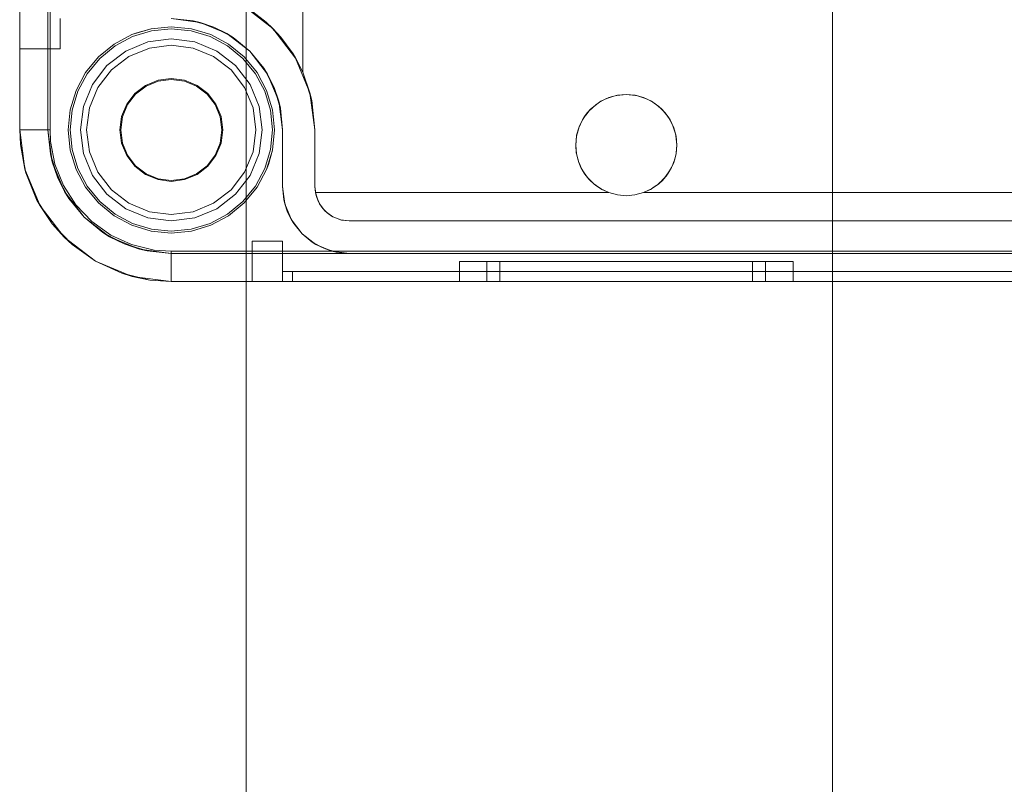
# Model space of a CAD drawing. Extents: x -620 to 300, y 62 to 1112.
# Tile 124 of 226: x 38.617 to 39.591, y 364.008 to 364.764. Entities that reach past the tile are written whole.
import ezdxf
from ezdxf.lldxf.tags import DXFTag

# ---------------------------------------------------------------- set-up
doc = ezdxf.new("R2010")
doc.units = 0
doc.layers.get('0').update_dxf_attribs({"lineweight": 13})
doc.layers.add('60- 61 allgemeine Ausstattung- 4 Terrassen', color=9, linetype='Continuous', lineweight=9, true_color=0x808080)
doc.layers.add('70 -71 Achsen- 1 Gebäudeachsen', color=7, linetype='STRICHPUNKT2-A06CPVSFL0', lineweight=18)
tags = doc.linetypes.add('STRICHPUNKT2-A06CPVSFL0', pattern=[12.7, 6.35, -3.175, 0, -3.175]).pattern_tags.tags
tags[10:11] = [DXFTag(74, 4), DXFTag(75, 0), DXFTag(340, '0'), DXFTag(46, 0.0), DXFTag(50, 0.0), DXFTag(44, 0.0), DXFTag(45, 0.0)]
tags[8:9] = [DXFTag(74, 4), DXFTag(75, 0), DXFTag(340, '0'), DXFTag(46, 0.0), DXFTag(50, 0.0), DXFTag(44, 0.0), DXFTag(45, 0.0)]
tags[6:7] = [DXFTag(74, 4), DXFTag(75, 0), DXFTag(340, '0'), DXFTag(46, 0.0), DXFTag(50, 0.0), DXFTag(44, 0.0), DXFTag(45, 0.0)]
tags[4:5] = [DXFTag(74, 4), DXFTag(75, 0), DXFTag(340, '0'), DXFTag(46, 0.0), DXFTag(50, 0.0), DXFTag(44, 0.0), DXFTag(45, 0.0)]

# ---------------------------------------------------------------- blocks, each defined once
blk = doc.blocks.new('Referenz-A06CPVSGL0')
at = {"layer": '60- 61 allgemeine Ausstattung- 4 Terrassen', "color": 0}
blk.add_line((38.84148, 214.05342), (38.84148, 376.45322), dxfattribs=at)
at = {"layer": '70 -71 Achsen- 1 Gebäudeachsen', "color": 0, "linetype": 'STRICHPUNKT2-A06CPVSFL0', "ltscale": 0.18}
blk.add_line((39.42148, 1084.39342), (39.42148, 84.95342), dxfattribs=at)
blk = doc.blocks.new('Blockreferenz-A06CPVZ2L0')
at = {"color": 9, "linetype": 'ByBlock', "lineweight": -2, "ltscale": 0.13, "true_color": 0xc1c9c4}
for p, q in [((38.61742, 367.9553), (38.61742, 364.6553)), ((38.61742, 364.6553), (38.61742, 367.9553)), ((38.64542, 364.6553), (38.64542, 367.9553)), ((38.64742, 364.6553), (38.64742, 366.0053)), ((38.89742, 364.9253), (38.89742, 364.71243)), ((38.89742, 364.73057), (38.89742, 364.9253)), ((38.64542, 364.8313), (38.64542, 364.6553)), ((38.83842, 364.77827), (38.86783, 364.75571)), ((38.86137, 364.76178), (38.84505, 364.7742)), ((38.61742, 364.7653), (38.61742, 364.75753)), ((38.61742, 364.75753), (38.61742, 364.7653)), ((38.65742, 364.75753), (38.65742, 364.7653)), ((38.65742, 364.75753), (38.65742, 364.7653)), ((38.76742, 364.7653), (38.79589, 364.76155)), ((38.78888, 364.76319), (38.76742, 364.7653)), ((38.78888, 364.76319), (38.79303, 364.76193)), ((38.79589, 364.76155), (38.78888, 364.76319)), ((38.61742, 364.75753), (38.61742, 364.7503)), ((38.61742, 364.7503), (38.61742, 364.75753)), ((38.65742, 364.7503), (38.65742, 364.75753)), ((38.65742, 364.7503), (38.65742, 364.75753)), ((38.74752, 364.75534), (38.72839, 364.74953)), ((38.74791, 364.75338), (38.72915, 364.74769)), ((38.74752, 364.75534), (38.73331, 364.75143)), ((38.73331, 364.75143), (38.74752, 364.75534)), ((38.76742, 364.7573), (38.74752, 364.75534)), ((38.74752, 364.75534), (38.76742, 364.7573)), ((38.76742, 364.7553), (38.74791, 364.75338)), ((38.78732, 364.75534), (38.76742, 364.7573)), ((38.76742, 364.7573), (38.78732, 364.75534)), ((38.78693, 364.75338), (38.76742, 364.7553)), ((38.80569, 364.74769), (38.78693, 364.75338)), ((38.80646, 364.74953), (38.78732, 364.75534)), ((38.78732, 364.75534), (38.80646, 364.74953)), ((38.79303, 364.76193), (38.80033, 364.75971)), ((38.79589, 364.76155), (38.82242, 364.75056)), ((38.80952, 364.75693), (38.79589, 364.76155)), ((38.80033, 364.75971), (38.80952, 364.75693)), ((38.82242, 364.75056), (38.80952, 364.75693)), ((38.80952, 364.75693), (38.81798, 364.7524)), ((38.86783, 364.75571), (38.86137, 364.76178)), ((38.86137, 364.76178), (38.87573, 364.74713)), ((38.87573, 364.74713), (38.86783, 364.75571)), ((38.86783, 364.75571), (38.8904, 364.7263)), ((38.61742, 364.7503), (38.61742, 364.74409)), ((38.61742, 364.74409), (38.61742, 364.7503)), ((38.61742, 364.74409), (38.61742, 364.73932)), ((38.61742, 364.73932), (38.61742, 364.74409)), ((38.65742, 364.74409), (38.65742, 364.7503)), ((38.65742, 364.74409), (38.65742, 364.7503)), ((38.65742, 364.73932), (38.65742, 364.74409)), ((38.65742, 364.73932), (38.65742, 364.74409)), ((38.72839, 364.74953), (38.71075, 364.74011)), ((38.71075, 364.74011), (38.72839, 364.74953)), ((38.72915, 364.74769), (38.71187, 364.73845)), ((38.73331, 364.75143), (38.72839, 364.74953)), ((38.72839, 364.74953), (38.73331, 364.75143)), ((38.74413, 364.74223), (38.76742, 364.7453)), ((38.76742, 364.7453), (38.74413, 364.74223)), ((38.76742, 364.7453), (38.79072, 364.74223)), ((38.79072, 364.74223), (38.76742, 364.7453)), ((38.82298, 364.73845), (38.80569, 364.74769)), ((38.82409, 364.74011), (38.80646, 364.74953)), ((38.80646, 364.74953), (38.82409, 364.74011)), ((38.81798, 364.7524), (38.82472, 364.7488)), ((38.82242, 364.75056), (38.8452, 364.73308)), ((38.82854, 364.74676), (38.82242, 364.75056)), ((38.82472, 364.7488), (38.82854, 364.74676)), ((38.8452, 364.73308), (38.82854, 364.74676)), ((38.88783, 364.73057), (38.87573, 364.74713)), ((38.61742, 364.73932), (38.61742, 364.73632)), ((38.61742, 364.73632), (38.61742, 364.73932)), ((38.61742, 364.73632), (38.61742, 364.7353)), ((38.61742, 364.7353), (38.61742, 364.73632)), ((38.61742, 364.7353), (38.65742, 364.7353)), ((38.61742, 364.7353), (38.61742, 364.7353)), ((38.61742, 364.7353), (38.65742, 364.7353)), ((38.65742, 364.73632), (38.65742, 364.73932)), ((38.65742, 364.73632), (38.65742, 364.73932)), ((38.65742, 364.7353), (38.65742, 364.73632)), ((38.65742, 364.7353), (38.65742, 364.73632)), ((38.65742, 364.7353), (38.65742, 364.7353)), ((38.71075, 364.74011), (38.6953, 364.72742)), ((38.6953, 364.72742), (38.71075, 364.74011)), ((38.71187, 364.73845), (38.69671, 364.72601)), ((38.72242, 364.73324), (38.74413, 364.74223)), ((38.74413, 364.74223), (38.72242, 364.73324)), ((38.74574, 364.73621), (38.72554, 364.72784)), ((38.72554, 364.72784), (38.74574, 364.73621)), ((38.76742, 364.73906), (38.74574, 364.73621)), ((38.74574, 364.73621), (38.76742, 364.73906)), ((38.7891, 364.73621), (38.76742, 364.73906)), ((38.76742, 364.73906), (38.7891, 364.73621)), ((38.8093, 364.72784), (38.7891, 364.73621)), ((38.7891, 364.73621), (38.8093, 364.72784)), ((38.79072, 364.74223), (38.81242, 364.73324)), ((38.81242, 364.73324), (38.79072, 364.74223)), ((38.83813, 364.72601), (38.82298, 364.73845)), ((38.83955, 364.72742), (38.82409, 364.74011)), ((38.82409, 364.74011), (38.83955, 364.72742)), ((38.6953, 364.72742), (38.68261, 364.71197)), ((38.68261, 364.71197), (38.6953, 364.72742)), ((38.69671, 364.72601), (38.68428, 364.71086)), ((38.70378, 364.71894), (38.72242, 364.73324)), ((38.72242, 364.73324), (38.70378, 364.71894)), ((38.72554, 364.72784), (38.7082, 364.71453)), ((38.7082, 364.71453), (38.72554, 364.72784)), ((38.82665, 364.71453), (38.8093, 364.72784)), ((38.8093, 364.72784), (38.82665, 364.71453)), ((38.81242, 364.73324), (38.83106, 364.71894)), ((38.83106, 364.71894), (38.81242, 364.73324)), ((38.85057, 364.71086), (38.83813, 364.72601)), ((38.85223, 364.71197), (38.83955, 364.72742)), ((38.83955, 364.72742), (38.85223, 364.71197)), ((38.8452, 364.73308), (38.86269, 364.7103)), ((38.85888, 364.71641), (38.8452, 364.73308)), ((38.89031, 364.72645), (38.88783, 364.73057)), ((38.8904, 364.7263), (38.89031, 364.72645)), ((38.89031, 364.72645), (38.89742, 364.71243)), ((38.89742, 364.71243), (38.8904, 364.7263)), ((38.8904, 364.7263), (38.90458, 364.69205)), ((38.89742, 364.71243), (38.89742, 364.73057)), ((38.68948, 364.7003), (38.70378, 364.71894)), ((38.70378, 364.71894), (38.68948, 364.7003)), ((38.7082, 364.71453), (38.69488, 364.69718)), ((38.69488, 364.69718), (38.7082, 364.71453)), ((38.83996, 364.69718), (38.82665, 364.71453)), ((38.82665, 364.71453), (38.83996, 364.69718)), ((38.83106, 364.71894), (38.84536, 364.7003)), ((38.84536, 364.7003), (38.83106, 364.71894)), ((38.85888, 364.71641), (38.86093, 364.71259)), ((38.86269, 364.7103), (38.85888, 364.71641)), ((38.68261, 364.71197), (38.67319, 364.69433)), ((38.67319, 364.69433), (38.68261, 364.71197)), ((38.68428, 364.71086), (38.67503, 364.69357)), ((38.76742, 364.70617), (38.75426, 364.70444)), ((38.75448, 364.7036), (38.76742, 364.7053)), ((38.78059, 364.70444), (38.76742, 364.70617)), ((38.76742, 364.7053), (38.78036, 364.7036)), ((38.85981, 364.69357), (38.85057, 364.71086)), ((38.86166, 364.69433), (38.85223, 364.71197)), ((38.85223, 364.71197), (38.86166, 364.69433)), ((38.86093, 364.71259), (38.86452, 364.70586)), ((38.86269, 364.7103), (38.87367, 364.68377)), ((38.86905, 364.69739), (38.86269, 364.7103)), ((38.86452, 364.70586), (38.86905, 364.69739)), ((38.89742, 364.71243), (38.90639, 364.68449)), ((38.90458, 364.69205), (38.89742, 364.71243)), ((38.89742, 364.71243), (38.89742, 364.71243)), ((38.68049, 364.67859), (38.68948, 364.7003)), ((38.68948, 364.7003), (38.68049, 364.67859)), ((38.69488, 364.69718), (38.68652, 364.67698)), ((38.68652, 364.67698), (38.69488, 364.69718)), ((38.74199, 364.69936), (38.73145, 364.69127)), ((38.73207, 364.69065), (38.74242, 364.6986)), ((38.75426, 364.70444), (38.74199, 364.69936)), ((38.74242, 364.6986), (38.75448, 364.7036)), ((38.78036, 364.7036), (38.79242, 364.6986)), ((38.79286, 364.69936), (38.78059, 364.70444)), ((38.79242, 364.6986), (38.80278, 364.69065)), ((38.80339, 364.69127), (38.79286, 364.69936)), ((38.84833, 364.67698), (38.83996, 364.69718)), ((38.83996, 364.69718), (38.84833, 364.67698)), ((38.84536, 364.7003), (38.85436, 364.67859)), ((38.85436, 364.67859), (38.84536, 364.7003)), ((38.86905, 364.69739), (38.87184, 364.68821)), ((38.87367, 364.68377), (38.86905, 364.69739)), ((38.67319, 364.69433), (38.66738, 364.6752)), ((38.66738, 364.6752), (38.67319, 364.69433)), ((38.67503, 364.69357), (38.66934, 364.67481)), ((38.73145, 364.69127), (38.72337, 364.68074)), ((38.72412, 364.6803), (38.73207, 364.69065)), ((38.80278, 364.69065), (38.81072, 364.6803)), ((38.81148, 364.68074), (38.80339, 364.69127)), ((38.8655, 364.67481), (38.85981, 364.69357)), ((38.86746, 364.6752), (38.86166, 364.69433)), ((38.86166, 364.69433), (38.86746, 364.6752)), ((38.87184, 364.68821), (38.87405, 364.6809)), ((38.90639, 364.68449), (38.90458, 364.69205)), ((38.90458, 364.69205), (38.90942, 364.6553)), ((39.19598, 364.68526), (39.19096, 364.68257)), ((39.19241, 364.6836), (39.20032, 364.68728)), ((39.19829, 364.68649), (39.19241, 364.6836)), ((39.19829, 364.68649), (39.19598, 364.68526)), ((39.20032, 364.68728), (39.19829, 364.68649)), ((39.19925, 364.68679), (39.19829, 364.68649)), ((39.20523, 364.6886), (39.19925, 364.68679)), ((39.20032, 364.68728), (39.20874, 364.68954)), ((39.20767, 364.68934), (39.20032, 364.68728)), ((39.20767, 364.68934), (39.20523, 364.6886)), ((39.20874, 364.68954), (39.20767, 364.68934)), ((39.20817, 364.68939), (39.20767, 364.68934)), ((39.21742, 364.6903), (39.20817, 364.68939)), ((39.20874, 364.68954), (39.21742, 364.6903)), ((39.21742, 364.6903), (39.20874, 364.68954)), ((39.21742, 364.6903), (39.22611, 364.68954)), ((39.22667, 364.68939), (39.21742, 364.6903)), ((39.22611, 364.68954), (39.21742, 364.6903)), ((39.22611, 364.68954), (39.23453, 364.68728)), ((39.22718, 364.68934), (39.22611, 364.68954)), ((39.22718, 364.68934), (39.22667, 364.68939)), ((39.22961, 364.6886), (39.22718, 364.68934)), ((39.23453, 364.68728), (39.22718, 364.68934)), ((39.23559, 364.68679), (39.22961, 364.6886)), ((39.23453, 364.68728), (39.24243, 364.6836)), ((39.23656, 364.68649), (39.23453, 364.68728)), ((39.23656, 364.68649), (39.23559, 364.68679)), ((39.23887, 364.68526), (39.23656, 364.68649)), ((39.24243, 364.6836), (39.23656, 364.68649)), ((39.24389, 364.68257), (39.23887, 364.68526)), ((38.67742, 364.6553), (38.68049, 364.67859)), ((38.68049, 364.67859), (38.67742, 364.6553)), ((38.68652, 364.67698), (38.68366, 364.6553)), ((38.68366, 364.6553), (38.68652, 364.67698)), ((38.72337, 364.68074), (38.71828, 364.66847)), ((38.71913, 364.66824), (38.72412, 364.6803)), ((38.81072, 364.6803), (38.81572, 364.66824)), ((38.81656, 364.66847), (38.81148, 364.68074)), ((38.85118, 364.6553), (38.84833, 364.67698)), ((38.84833, 364.67698), (38.85118, 364.6553)), ((38.85436, 364.67859), (38.85742, 364.6553)), ((38.85742, 364.6553), (38.85436, 364.67859)), ((38.87367, 364.68377), (38.87742, 364.6553)), ((38.87531, 364.67676), (38.87367, 364.68377)), ((38.87405, 364.6809), (38.87531, 364.67676)), ((38.87742, 364.6553), (38.87531, 364.67676)), ((38.90639, 364.68449), (38.90942, 364.6553)), ((38.90942, 364.6553), (38.90639, 364.68449)), ((39.17911, 364.67243), (39.18527, 364.67859)), ((39.18207, 364.67565), (39.17911, 364.67243)), ((39.18207, 364.67565), (39.18083, 364.67415)), ((39.18527, 364.67859), (39.18207, 364.67565)), ((39.18356, 364.67688), (39.18207, 364.67565)), ((39.18783, 364.68039), (39.18356, 364.67688)), ((39.18527, 364.67859), (39.19241, 364.6836)), ((39.18964, 364.68187), (39.18527, 364.67859)), ((39.18964, 364.68187), (39.18783, 364.68039)), ((39.19241, 364.6836), (39.18964, 364.68187)), ((39.19096, 364.68257), (39.18964, 364.68187)), ((39.24243, 364.6836), (39.24957, 364.67859)), ((39.2452, 364.68187), (39.24243, 364.6836)), ((39.2452, 364.68187), (39.24389, 364.68257)), ((39.24701, 364.68039), (39.2452, 364.68187)), ((39.24957, 364.67859), (39.2452, 364.68187)), ((39.25128, 364.67688), (39.24701, 364.68039)), ((39.24957, 364.67859), (39.25573, 364.67243)), ((39.25278, 364.67565), (39.24957, 364.67859)), ((39.25278, 364.67565), (39.25128, 364.67688)), ((39.25401, 364.67415), (39.25278, 364.67565)), ((39.25573, 364.67243), (39.25278, 364.67565)), ((38.66738, 364.6752), (38.66542, 364.6553)), ((38.66542, 364.6553), (38.66738, 364.6752)), ((38.66934, 364.67481), (38.66742, 364.6553)), ((38.71828, 364.66847), (38.71655, 364.6553)), ((38.71742, 364.6553), (38.71913, 364.66824)), ((38.81572, 364.66824), (38.81742, 364.6553)), ((38.81829, 364.6553), (38.81656, 364.66847)), ((38.86742, 364.6553), (38.8655, 364.67481)), ((38.86942, 364.6553), (38.86746, 364.6752)), ((38.86746, 364.6752), (38.86942, 364.6553)), ((39.17514, 364.66676), (39.17246, 364.66174)), ((39.17411, 364.66528), (39.17911, 364.67243)), ((39.17585, 364.66808), (39.17411, 364.66528)), ((39.17585, 364.66808), (39.17514, 364.66676)), ((39.17911, 364.67243), (39.17585, 364.66808)), ((39.17733, 364.66988), (39.17585, 364.66808)), ((39.18083, 364.67415), (39.17733, 364.66988)), ((39.25751, 364.66988), (39.25401, 364.67415)), ((39.25573, 364.67243), (39.26073, 364.66528)), ((39.259, 364.66808), (39.25573, 364.67243)), ((39.259, 364.66808), (39.25751, 364.66988)), ((39.2597, 364.66676), (39.259, 364.66808)), ((39.26073, 364.66528), (39.259, 364.66808)), ((39.26238, 364.66174), (39.2597, 364.66676)), ((39.16818, 364.64896), (39.17043, 364.65738)), ((39.17043, 364.65738), (39.16838, 364.65005)), ((39.17093, 364.65846), (39.16913, 364.6525)), ((39.17043, 364.65738), (39.17411, 364.66528)), ((39.17123, 364.65943), (39.17043, 364.65738)), ((39.17123, 364.65943), (39.17093, 364.65846)), ((39.17411, 364.66528), (39.17123, 364.65943)), ((39.17246, 364.66174), (39.17123, 364.65943)), ((39.26073, 364.66528), (39.26441, 364.65738)), ((39.26362, 364.65943), (39.26073, 364.66528)), ((39.26362, 364.65943), (39.26238, 364.66174)), ((39.26391, 364.65846), (39.26362, 364.65943)), ((39.26441, 364.65738), (39.26362, 364.65943)), ((39.26572, 364.6525), (39.26391, 364.65846)), ((39.26441, 364.65738), (39.26667, 364.64896)), ((39.26646, 364.65005), (39.26441, 364.65738)), ((38.61742, 364.6553), (38.62253, 364.61648)), ((38.61742, 364.6553), (38.6181, 364.64104)), ((38.61793, 364.6553), (38.61742, 364.6553)), ((38.6181, 364.64104), (38.61742, 364.6553)), ((38.61742, 364.6553), (38.61742, 364.6553)), ((38.61945, 364.6553), (38.61793, 364.6553)), ((38.62192, 364.6553), (38.61945, 364.6553)), ((38.62525, 364.6553), (38.62192, 364.6553)), ((38.62934, 364.6553), (38.62525, 364.6553)), ((38.63405, 364.6553), (38.62934, 364.6553)), ((38.63921, 364.6553), (38.63405, 364.6553)), ((38.64465, 364.6553), (38.63921, 364.6553)), ((38.64742, 364.6553), (38.64465, 364.6553)), ((38.64958, 364.62372), (38.64542, 364.6553)), ((38.64542, 364.6553), (38.64777, 364.6315)), ((38.64542, 364.6553), (38.64542, 364.6553)), ((38.64797, 364.64389), (38.64742, 364.6553)), ((38.66542, 364.6553), (38.66738, 364.6354)), ((38.66738, 364.6354), (38.66542, 364.6553)), ((38.66742, 364.6553), (38.66934, 364.63579)), ((38.68049, 364.63201), (38.67742, 364.6553)), ((38.67742, 364.6553), (38.68049, 364.63201)), ((38.68366, 364.6553), (38.68652, 364.63362)), ((38.68652, 364.63362), (38.68366, 364.6553)), ((38.71655, 364.6553), (38.71828, 364.64213)), ((38.71913, 364.64236), (38.71742, 364.6553)), ((38.81742, 364.6553), (38.81572, 364.64236)), ((38.81656, 364.64213), (38.81829, 364.6553)), ((38.84833, 364.63362), (38.85118, 364.6553)), ((38.85118, 364.6553), (38.84833, 364.63362)), ((38.85742, 364.6553), (38.85436, 364.63201)), ((38.85436, 364.63201), (38.85742, 364.6553)), ((38.8655, 364.63579), (38.86742, 364.6553)), ((38.86746, 364.6354), (38.86942, 364.6553)), ((38.86942, 364.6553), (38.86746, 364.6354)), ((38.87742, 364.6553), (38.87742, 364.5993)), ((38.87742, 364.6354), (38.87742, 364.6553)), ((38.87742, 364.6553), (38.87742, 364.6553)), ((38.90942, 364.6553), (38.90942, 364.5993)), ((38.90942, 364.5993), (38.90942, 364.6553)), ((38.90942, 364.6553), (38.90942, 364.6553)), ((39.16742, 364.64027), (39.16818, 364.64896)), ((39.16818, 364.64896), (39.16742, 364.6403)), ((39.16833, 364.64953), (39.16744, 364.64049)), ((39.16838, 364.65005), (39.16818, 364.64896)), ((39.16838, 364.65005), (39.16833, 364.64953)), ((39.16913, 364.6525), (39.16838, 364.65005)), ((39.26646, 364.65005), (39.26572, 364.6525)), ((39.26651, 364.64953), (39.26646, 364.65005)), ((39.26667, 364.64896), (39.26646, 364.65005)), ((39.2674, 364.64049), (39.26651, 364.64953)), ((39.26667, 364.64896), (39.26742, 364.64027)), ((39.26742, 364.6403), (39.26667, 364.64896)), ((38.6181, 364.64104), (38.62253, 364.61648)), ((38.6235, 364.61304), (38.6181, 364.64104)), ((38.65228, 364.62149), (38.64797, 364.64389)), ((38.71828, 364.64213), (38.72337, 364.62986)), ((38.72412, 364.6303), (38.71913, 364.64236)), ((38.81572, 364.64236), (38.81072, 364.6303)), ((38.81148, 364.62986), (38.81656, 364.64213)), ((39.16744, 364.64049), (39.16742, 364.6403)), ((39.16742, 364.6403), (39.16742, 364.64029)), ((39.16742, 364.6403), (39.16742, 364.64027)), ((39.16742, 364.64029), (39.16744, 364.64011)), ((39.16819, 364.63159), (39.16742, 364.64027)), ((39.16742, 364.64027), (39.16801, 364.63269)), ((39.16744, 364.64011), (39.16801, 364.63269)), ((39.26742, 364.64027), (39.26666, 364.63159)), ((39.26684, 364.63269), (39.26742, 364.64027)), ((39.26684, 364.63269), (39.26741, 364.64011)), ((39.26742, 364.6403), (39.2674, 364.64049)), ((39.26741, 364.64011), (39.26742, 364.64029)), ((39.26742, 364.64029), (39.26742, 364.6403)), ((39.26742, 364.64027), (39.26742, 364.6403)), ((38.65471, 364.60861), (38.64777, 364.6315)), ((38.64777, 364.6315), (38.64958, 364.62372)), ((38.66738, 364.6354), (38.67319, 364.61627)), ((38.67319, 364.61627), (38.66738, 364.6354)), ((38.66934, 364.63579), (38.67503, 364.61703)), ((38.68948, 364.6103), (38.68049, 364.63201)), ((38.68049, 364.63201), (38.68948, 364.6103)), ((38.68652, 364.63362), (38.69488, 364.61342)), ((38.69488, 364.61342), (38.68652, 364.63362)), ((38.72337, 364.62986), (38.73145, 364.61933)), ((38.73207, 364.61994), (38.72412, 364.6303)), ((38.81072, 364.6303), (38.80278, 364.61994)), ((38.80339, 364.61933), (38.81148, 364.62986)), ((38.83996, 364.61342), (38.84833, 364.63362)), ((38.84833, 364.63362), (38.83996, 364.61342)), ((38.85436, 364.63201), (38.84536, 364.6103)), ((38.84536, 364.6103), (38.85436, 364.63201)), ((38.85981, 364.61703), (38.8655, 364.63579)), ((38.86166, 364.61627), (38.86746, 364.6354)), ((38.86355, 364.62119), (38.86746, 364.6354)), ((38.86746, 364.6354), (38.86355, 364.62119)), ((38.87742, 364.61627), (38.87742, 364.6354)), ((39.16801, 364.63269), (39.16814, 364.6321)), ((39.16801, 364.63269), (39.16819, 364.63159)), ((39.16814, 364.6321), (39.16876, 364.62947)), ((39.17045, 364.62317), (39.16819, 364.63159)), ((39.16819, 364.63159), (39.16974, 364.62525)), ((39.16876, 364.62947), (39.16974, 364.62525)), ((39.26666, 364.63159), (39.2644, 364.62317)), ((39.2651, 364.62525), (39.26666, 364.63159)), ((39.2651, 364.62525), (39.26609, 364.62947)), ((39.26609, 364.62947), (39.2667, 364.6321)), ((39.26666, 364.63159), (39.26684, 364.63269)), ((39.2667, 364.6321), (39.26684, 364.63269)), ((38.66177, 364.5943), (38.64958, 364.62372)), ((38.64958, 364.62372), (38.65471, 364.60861)), ((38.66076, 364.60031), (38.65228, 364.62149)), ((38.67503, 364.61703), (38.68428, 364.59974)), ((38.73145, 364.61933), (38.74199, 364.61124)), ((38.74242, 364.612), (38.73207, 364.61994)), ((38.80278, 364.61994), (38.79242, 364.612)), ((38.79286, 364.61124), (38.80339, 364.61933)), ((38.85057, 364.59974), (38.85981, 364.61703)), ((38.86166, 364.61627), (38.86355, 364.62119)), ((38.86355, 364.62119), (38.86166, 364.61627)), ((39.16974, 364.62525), (39.17019, 364.62414)), ((39.16974, 364.62525), (39.17045, 364.62317)), ((39.17019, 364.62414), (39.17137, 364.62119)), ((39.17414, 364.61527), (39.17045, 364.62317)), ((39.17045, 364.62317), (39.17259, 364.61817)), ((39.17137, 364.62119), (39.17259, 364.61817)), ((39.17259, 364.61817), (39.17352, 364.6166)), ((39.17259, 364.61817), (39.17414, 364.61527)), ((39.2644, 364.62317), (39.26071, 364.61527)), ((39.26071, 364.61527), (39.26226, 364.61817)), ((39.26133, 364.6166), (39.26226, 364.61817)), ((39.26226, 364.61817), (39.2644, 364.62317)), ((39.26226, 364.61817), (39.26347, 364.62119)), ((39.26347, 364.62119), (39.26466, 364.62414)), ((39.2644, 364.62317), (39.2651, 364.62525)), ((39.26466, 364.62414), (39.2651, 364.62525)), ((38.62253, 364.61648), (38.63752, 364.5803)), ((38.62253, 364.61648), (38.6235, 364.61304)), ((38.6235, 364.61304), (38.6341, 364.58657)), ((38.66598, 364.58752), (38.65471, 364.60861)), ((38.65471, 364.60861), (38.66177, 364.5943)), ((38.67319, 364.61627), (38.68261, 364.59863)), ((38.68261, 364.59863), (38.67319, 364.61627)), ((38.70378, 364.59166), (38.68948, 364.6103)), ((38.68948, 364.6103), (38.70378, 364.59166)), ((38.69488, 364.61342), (38.7082, 364.59607)), ((38.7082, 364.59607), (38.69488, 364.61342)), ((38.74199, 364.61124), (38.75426, 364.60616)), ((38.75448, 364.607), (38.74242, 364.612)), ((38.79242, 364.612), (38.78036, 364.607)), ((38.78059, 364.60616), (38.79286, 364.61124)), ((38.82665, 364.59607), (38.83996, 364.61342)), ((38.83996, 364.61342), (38.82665, 364.59607)), ((38.84536, 364.6103), (38.83106, 364.59166)), ((38.83106, 364.59166), (38.84536, 364.6103)), ((38.85223, 364.59863), (38.86166, 364.61627)), ((38.86166, 364.61627), (38.85223, 364.59863)), ((38.87742, 364.5993), (38.87742, 364.61627)), ((39.17352, 364.6166), (39.17521, 364.61374)), ((39.17914, 364.60813), (39.17414, 364.61527)), ((39.17414, 364.61527), (39.17648, 364.6116)), ((39.17521, 364.61374), (39.17648, 364.6116)), ((39.17648, 364.6116), (39.17807, 364.60967)), ((39.17648, 364.6116), (39.17914, 364.60813)), ((39.17807, 364.60967), (39.18017, 364.6071)), ((39.18531, 364.60197), (39.17914, 364.60813)), ((39.17914, 364.60813), (39.18132, 364.6057)), ((39.2557, 364.60813), (39.24953, 364.60197)), ((39.25352, 364.6057), (39.2557, 364.60813)), ((39.25467, 364.6071), (39.25678, 364.60967)), ((39.26071, 364.61527), (39.2557, 364.60813)), ((39.2557, 364.60813), (39.25837, 364.6116)), ((39.25678, 364.60967), (39.25837, 364.6116)), ((39.25837, 364.6116), (39.26071, 364.61527)), ((39.25837, 364.6116), (39.25963, 364.61374)), ((39.25963, 364.61374), (39.26133, 364.6166)), ((38.6731, 364.58112), (38.66076, 364.60031)), ((38.68261, 364.59863), (38.6953, 364.58317)), ((38.6953, 364.58317), (38.68261, 364.59863)), ((38.68428, 364.59974), (38.69671, 364.58459)), ((38.75426, 364.60616), (38.76742, 364.60443)), ((38.76742, 364.6053), (38.75448, 364.607)), ((38.78036, 364.607), (38.76742, 364.6053)), ((38.76742, 364.60443), (38.78059, 364.60616)), ((38.83813, 364.58459), (38.85057, 364.59974)), ((38.83955, 364.58317), (38.85223, 364.59863)), ((38.85223, 364.59863), (38.83955, 364.58317)), ((38.87742, 364.5993), (38.87967, 364.58222)), ((38.87742, 364.5993), (38.87869, 364.58642)), ((38.87869, 364.58642), (38.87742, 364.5993)), ((38.87742, 364.5993), (38.87742, 364.5993)), ((38.90942, 364.5993), (38.90996, 364.5933)), ((38.91058, 364.5905), (38.90942, 364.5993)), ((38.90942, 364.5993), (38.90942, 364.5993)), ((39.18017, 364.6071), (39.18132, 364.6057)), ((39.18132, 364.6057), (39.18377, 364.60352)), ((39.18132, 364.6057), (39.18531, 364.60197)), ((39.18377, 364.60352), (39.18613, 364.6014)), ((39.19246, 364.59698), (39.18531, 364.60197)), ((39.18531, 364.60197), (39.18701, 364.60061)), ((39.18613, 364.6014), (39.18701, 364.60061)), ((39.18701, 364.60061), (39.19067, 364.59823)), ((39.18701, 364.60061), (39.19246, 364.59698)), ((39.19067, 364.59823), (39.19292, 364.59676)), ((39.24193, 364.59676), (39.24418, 364.59823)), ((39.24953, 364.60197), (39.24239, 364.59698)), ((39.24239, 364.59698), (39.24783, 364.60061)), ((39.24418, 364.59823), (39.24783, 364.60061)), ((39.24783, 364.60061), (39.24953, 364.60197)), ((39.24783, 364.60061), (39.24872, 364.6014)), ((39.24872, 364.6014), (39.25108, 364.60352)), ((39.24953, 364.60197), (39.25352, 364.6057)), ((39.25108, 364.60352), (39.25352, 364.6057)), ((39.25352, 364.6057), (39.25467, 364.6071)), ((38.68116, 364.56903), (38.66177, 364.5943)), ((38.66177, 364.5943), (38.66598, 364.58752)), ((38.72242, 364.57736), (38.70378, 364.59166)), ((38.70378, 364.59166), (38.72242, 364.57736)), ((38.7082, 364.59607), (38.72554, 364.58276)), ((38.72554, 364.58276), (38.7082, 364.59607)), ((38.8093, 364.58276), (38.82665, 364.59607)), ((38.82665, 364.59607), (38.8093, 364.58276)), ((38.83106, 364.59166), (38.81242, 364.57736)), ((38.81242, 364.57736), (38.83106, 364.59166)), ((38.90996, 364.5933), (38.91021, 364.5933)), ((38.91041, 364.5918), (38.90996, 364.5933)), ((38.90996, 364.5933), (38.91058, 364.5905)), ((39.20036, 364.5933), (38.90996, 364.5933)), ((38.90996, 364.5933), (38.91224, 364.58576)), ((38.90996, 364.5933), (38.90996, 364.5933)), ((38.91021, 364.5933), (39.20036, 364.5933)), ((38.9114, 364.58852), (38.91041, 364.5918)), ((38.91058, 364.5905), (38.91224, 364.58576)), ((38.91398, 364.5823), (38.91058, 364.5905)), ((38.91224, 364.58576), (38.9114, 364.58852)), ((39.20036, 364.5933), (39.19246, 364.59698)), ((39.19246, 364.59698), (39.19341, 364.59644)), ((39.19292, 364.59676), (39.19341, 364.59644)), ((39.19341, 364.59644), (39.20036, 364.5933)), ((39.20036, 364.5933), (39.20876, 364.59105)), ((39.20876, 364.59105), (39.20036, 364.5933)), ((39.20036, 364.5933), (39.20036, 364.5933)), ((39.20876, 364.59105), (39.21742, 364.5903)), ((39.21742, 364.5903), (39.20876, 364.59105)), ((39.21742, 364.5903), (39.22608, 364.59105)), ((39.22608, 364.59105), (39.21742, 364.5903)), ((39.22608, 364.59105), (39.23448, 364.5933)), ((39.23448, 364.5933), (39.22608, 364.59105)), ((39.24239, 364.59698), (39.23448, 364.5933)), ((39.23448, 364.5933), (39.24144, 364.59644)), ((39.23448, 364.5933), (39.65242, 364.5933)), ((39.65242, 364.5933), (39.23448, 364.5933)), ((39.23448, 364.5933), (39.23448, 364.5933)), ((39.24144, 364.59644), (39.24239, 364.59698)), ((39.24144, 364.59644), (39.24193, 364.59676)), ((38.6341, 364.58657), (38.63752, 364.5803)), ((38.64951, 364.56258), (38.6341, 364.58657)), ((38.63752, 364.5803), (38.66136, 364.54923)), ((38.63752, 364.5803), (38.64951, 364.56258)), ((38.66598, 364.58752), (38.68116, 364.56903)), ((38.68884, 364.56461), (38.6731, 364.58112)), ((38.6953, 364.58317), (38.71075, 364.57049)), ((38.71075, 364.57049), (38.6953, 364.58317)), ((38.69671, 364.58459), (38.71187, 364.57215)), ((38.72554, 364.58276), (38.74574, 364.57439)), ((38.74574, 364.57439), (38.72554, 364.58276)), ((38.7891, 364.57439), (38.8093, 364.58276)), ((38.8093, 364.58276), (38.7891, 364.57439)), ((38.82298, 364.57215), (38.83813, 364.58459)), ((38.82409, 364.57049), (38.83955, 364.58317)), ((38.83955, 364.58317), (38.82409, 364.57049)), ((38.87869, 364.58642), (38.87967, 364.58222)), ((38.88245, 364.57404), (38.87869, 364.58642)), ((38.87967, 364.58222), (38.88626, 364.5663)), ((38.87967, 364.58222), (38.88245, 364.57404)), ((38.91332, 364.58389), (38.91224, 364.58576)), ((38.91224, 364.58576), (38.91398, 364.5823)), ((38.91506, 364.58088), (38.91332, 364.58389)), ((38.91398, 364.5823), (38.91619, 364.57894)), ((38.91938, 364.57526), (38.91398, 364.5823)), ((38.91619, 364.57894), (38.91506, 364.58088)), ((38.91811, 364.57692), (38.91619, 364.57894)), ((38.91619, 364.57894), (38.91938, 364.57526)), ((38.70642, 364.54964), (38.68116, 364.56903)), ((38.68116, 364.56903), (38.69964, 364.55386)), ((38.71075, 364.57049), (38.72839, 364.56106)), ((38.72839, 364.56106), (38.71075, 364.57049)), ((38.71187, 364.57215), (38.72915, 364.56291)), ((38.74413, 364.56837), (38.72242, 364.57736)), ((38.72242, 364.57736), (38.74413, 364.56837)), ((38.76742, 364.5653), (38.74413, 364.56837)), ((38.74413, 364.56837), (38.76742, 364.5653)), ((38.74574, 364.57439), (38.76742, 364.57154)), ((38.76742, 364.57154), (38.74574, 364.57439)), ((38.76742, 364.57154), (38.7891, 364.57439)), ((38.7891, 364.57439), (38.76742, 364.57154)), ((38.79072, 364.56837), (38.76742, 364.5653)), ((38.76742, 364.5653), (38.79072, 364.56837)), ((38.81242, 364.57736), (38.79072, 364.56837)), ((38.79072, 364.56837), (38.81242, 364.57736)), ((38.80569, 364.56291), (38.82298, 364.57215)), ((38.80646, 364.56106), (38.82409, 364.57049)), ((38.82409, 364.57049), (38.80646, 364.56106)), ((38.88245, 364.57404), (38.88626, 364.5663)), ((38.88855, 364.56263), (38.88245, 364.57404)), ((38.92047, 364.57442), (38.91811, 364.57692)), ((38.91938, 364.57526), (38.9216, 364.57322)), ((38.92642, 364.56985), (38.91938, 364.57526)), ((38.9216, 364.57322), (38.92047, 364.57442)), ((38.92456, 364.57129), (38.9216, 364.57322)), ((38.9216, 364.57322), (38.92642, 364.56985)), ((38.92728, 364.5695), (38.92456, 364.57129)), ((38.92642, 364.56985), (38.92819, 364.5689)), ((38.93462, 364.56646), (38.92642, 364.56985)), ((38.92819, 364.5689), (38.92728, 364.5695)), ((38.9325, 364.56734), (38.92819, 364.5689)), ((38.92819, 364.5689), (38.93462, 364.56646)), ((38.64951, 364.56258), (38.66136, 364.54923)), ((38.66919, 364.54194), (38.64951, 364.56258)), ((38.70742, 364.55138), (38.68884, 364.56461)), ((38.72839, 364.56106), (38.74752, 364.55526)), ((38.74752, 364.55526), (38.72839, 364.56106)), ((38.72915, 364.56291), (38.74791, 364.55722)), ((38.78693, 364.55722), (38.80569, 364.56291)), ((38.78732, 364.55526), (38.80646, 364.56106)), ((38.80646, 364.56106), (38.78732, 364.55526)), ((38.88626, 364.5663), (38.89675, 364.55263)), ((38.88626, 364.5663), (38.88855, 364.56263)), ((38.88855, 364.56263), (38.89675, 364.55263)), ((38.89675, 364.55263), (38.88855, 364.56263)), ((38.93509, 364.5664), (38.9325, 364.56734)), ((38.93462, 364.56646), (38.9356, 364.56621)), ((38.94342, 364.5653), (38.93462, 364.56646)), ((38.9356, 364.56621), (38.93509, 364.5664)), ((38.9356, 364.56621), (38.94342, 364.5653)), ((40.89142, 364.5653), (38.94342, 364.5653)), ((38.94342, 364.5653), (39.65242, 364.5653)), ((38.94342, 364.5653), (38.94342, 364.5653)), ((38.66136, 364.54923), (38.69242, 364.5254)), ((38.66136, 364.54923), (38.66919, 364.54194)), ((38.69964, 364.55386), (38.70642, 364.54964)), ((38.72073, 364.54259), (38.69964, 364.55386)), ((38.73585, 364.53746), (38.70642, 364.54964)), ((38.70642, 364.54964), (38.72073, 364.54259)), ((38.72817, 364.5419), (38.70742, 364.55138)), ((38.74752, 364.55526), (38.76742, 364.5533)), ((38.76742, 364.5533), (38.74752, 364.55526)), ((38.74791, 364.55722), (38.76742, 364.5553)), ((38.76742, 364.5553), (38.78693, 364.55722)), ((38.76742, 364.5533), (38.78732, 364.55526)), ((38.78732, 364.55526), (38.76742, 364.5533)), ((38.89675, 364.55263), (38.91042, 364.54214)), ((38.89675, 364.55263), (38.90675, 364.54442)), ((38.90675, 364.54442), (38.89675, 364.55263)), ((38.66919, 364.54194), (38.69242, 364.5254)), ((38.69242, 364.5254), (38.66919, 364.54194)), ((38.74362, 364.53564), (38.72073, 364.54259)), ((38.72073, 364.54259), (38.73585, 364.53746)), ((38.75034, 364.53652), (38.72817, 364.5419)), ((38.84742, 364.5453), (38.84742, 364.5053)), ((38.84844, 364.5453), (38.84742, 364.5453)), ((38.84742, 364.5453), (38.84742, 364.5053)), ((38.84742, 364.5453), (38.84742, 364.5453)), ((38.84742, 364.5453), (38.84844, 364.5453)), ((38.85144, 364.5453), (38.84844, 364.5453)), ((38.84844, 364.5453), (38.85144, 364.5453)), ((38.85621, 364.5453), (38.85144, 364.5453)), ((38.85144, 364.5453), (38.85621, 364.5453)), ((38.86242, 364.5453), (38.85621, 364.5453)), ((38.85621, 364.5453), (38.86242, 364.5453)), ((38.86966, 364.5453), (38.86242, 364.5453)), ((38.86242, 364.5453), (38.86966, 364.5453)), ((38.87742, 364.5453), (38.86966, 364.5453)), ((38.86966, 364.5453), (38.87742, 364.5453)), ((38.87742, 364.5153), (38.87742, 364.5453)), ((38.87742, 364.5453), (38.87742, 364.5453)), ((38.87742, 364.5153), (38.87742, 364.5453)), ((38.90675, 364.54442), (38.91042, 364.54214)), ((38.91817, 364.53832), (38.90675, 364.54442)), ((38.91042, 364.54214), (38.92634, 364.53555)), ((38.91042, 364.54214), (38.91817, 364.53832)), ((38.76742, 364.5333), (38.73585, 364.53746)), ((38.73585, 364.53746), (38.74362, 364.53564)), ((38.74362, 364.53564), (38.76742, 364.5333)), ((38.76742, 364.5353), (38.75034, 364.53652)), ((39.61742, 364.5353), (38.76742, 364.5353)), ((38.76742, 364.53253), (38.76742, 364.5353)), ((41.06742, 364.5333), (38.76742, 364.5333)), ((38.76742, 364.5333), (38.94342, 364.5333)), ((38.76742, 364.5333), (38.76742, 364.5333)), ((38.76742, 364.52709), (38.76742, 364.53253)), ((38.91817, 364.53832), (38.92634, 364.53555)), ((38.93055, 364.53457), (38.91817, 364.53832)), ((38.92634, 364.53555), (38.94342, 364.5333)), ((38.92634, 364.53555), (38.93055, 364.53457)), ((38.93055, 364.53457), (38.94342, 364.5333)), ((38.94342, 364.5333), (38.93055, 364.53457)), ((38.94342, 364.5333), (40.89142, 364.5333)), ((38.94342, 364.5333), (38.94342, 364.5333)), ((38.69242, 364.5254), (38.7286, 364.51041)), ((38.69242, 364.5254), (38.71836, 364.51355)), ((38.71836, 364.51355), (38.69242, 364.5254)), ((38.76742, 364.52193), (38.76742, 364.52709)), ((38.76742, 364.51722), (38.76742, 364.52193)), ((39.05804, 364.5253), (39.05242, 364.5253)), ((39.05242, 364.5253), (39.05242, 364.5053)), ((39.05242, 364.5253), (39.05804, 364.5253)), ((39.07453, 364.5253), (39.05804, 364.5253)), ((39.05804, 364.5253), (39.07453, 364.5253)), ((39.10075, 364.5253), (39.07453, 364.5253)), ((39.07453, 364.5253), (39.10075, 364.5253)), ((39.08422, 364.5253), (39.07952, 364.5253)), ((39.07952, 364.5253), (39.07952, 364.5053)), ((39.07952, 364.5253), (39.08422, 364.5253)), ((39.098, 364.5253), (39.08422, 364.5253)), ((39.08422, 364.5253), (39.098, 364.5253)), ((39.09668, 364.5253), (39.09242, 364.5253)), ((39.09242, 364.5253), (39.09242, 364.5053)), ((39.09668, 364.5253), (39.09242, 364.5253)), ((39.10917, 364.5253), (39.09668, 364.5253)), ((39.10917, 364.5253), (39.09668, 364.5253)), ((39.11991, 364.5253), (39.098, 364.5253)), ((39.098, 364.5253), (39.11991, 364.5253)), ((39.13492, 364.5253), (39.10075, 364.5253)), ((39.10075, 364.5253), (39.13492, 364.5253)), ((39.12903, 364.5253), (39.10917, 364.5253)), ((39.12903, 364.5253), (39.10917, 364.5253)), ((39.14847, 364.5253), (39.11991, 364.5253)), ((39.11991, 364.5253), (39.14847, 364.5253)), ((39.15492, 364.5253), (39.12903, 364.5253)), ((39.15492, 364.5253), (39.12903, 364.5253)), ((39.17472, 364.5253), (39.13492, 364.5253)), ((39.13492, 364.5253), (39.17472, 364.5253)), ((39.18173, 364.5253), (39.14847, 364.5253)), ((39.14847, 364.5253), (39.18173, 364.5253)), ((39.18507, 364.5253), (39.15492, 364.5253)), ((39.18507, 364.5253), (39.15492, 364.5253)), ((39.21742, 364.5253), (39.17472, 364.5253)), ((39.17472, 364.5253), (39.21742, 364.5253)), ((39.21742, 364.5253), (39.18173, 364.5253)), ((39.18173, 364.5253), (39.21742, 364.5253)), ((39.21742, 364.5253), (39.18507, 364.5253)), ((39.21742, 364.5253), (39.18507, 364.5253)), ((39.25311, 364.5253), (39.21742, 364.5253)), ((39.26013, 364.5253), (39.21742, 364.5253)), ((39.24977, 364.5253), (39.21742, 364.5253)), ((39.21742, 364.5253), (39.25311, 364.5253)), ((39.21742, 364.5253), (39.26013, 364.5253)), ((39.24977, 364.5253), (39.21742, 364.5253)), ((39.27992, 364.5253), (39.24977, 364.5253)), ((39.27992, 364.5253), (39.24977, 364.5253)), ((39.28637, 364.5253), (39.25311, 364.5253)), ((39.25311, 364.5253), (39.28637, 364.5253)), ((39.29992, 364.5253), (39.26013, 364.5253)), ((39.26013, 364.5253), (39.29992, 364.5253)), ((39.30581, 364.5253), (39.27992, 364.5253)), ((39.30581, 364.5253), (39.27992, 364.5253)), ((39.31493, 364.5253), (39.28637, 364.5253)), ((39.28637, 364.5253), (39.31493, 364.5253)), ((39.33409, 364.5253), (39.29992, 364.5253)), ((39.29992, 364.5253), (39.33409, 364.5253)), ((39.32568, 364.5253), (39.30581, 364.5253)), ((39.32568, 364.5253), (39.30581, 364.5253)), ((39.33685, 364.5253), (39.31493, 364.5253)), ((39.31493, 364.5253), (39.33685, 364.5253)), ((39.33816, 364.5253), (39.32568, 364.5253)), ((39.33816, 364.5253), (39.32568, 364.5253)), ((39.36032, 364.5253), (39.33409, 364.5253)), ((39.33409, 364.5253), (39.36032, 364.5253)), ((39.35062, 364.5253), (39.33685, 364.5253)), ((39.33685, 364.5253), (39.35062, 364.5253)), ((39.34242, 364.5253), (39.33816, 364.5253)), ((39.34242, 364.5253), (39.33816, 364.5253)), ((39.34242, 364.5053), (39.34242, 364.5253)), ((39.35532, 364.5253), (39.35062, 364.5253)), ((39.35062, 364.5253), (39.35532, 364.5253)), ((39.35532, 364.5053), (39.35532, 364.5253)), ((39.3768, 364.5253), (39.36032, 364.5253)), ((39.36032, 364.5253), (39.3768, 364.5253)), ((39.38242, 364.5253), (39.3768, 364.5253)), ((39.3768, 364.5253), (39.38242, 364.5253)), ((39.38242, 364.5053), (39.38242, 364.5253)), ((38.71836, 364.51355), (38.7286, 364.51041)), ((38.74608, 364.50683), (38.71836, 364.51355)), ((38.7286, 364.51041), (38.76742, 364.5053)), ((38.7286, 364.51041), (38.74608, 364.50683)), ((38.76742, 364.51313), (38.76742, 364.51722)), ((38.76742, 364.50979), (38.76742, 364.51313)), ((38.76742, 364.50732), (38.76742, 364.50979)), ((38.87742, 364.5153), (38.87742, 364.5103)), ((38.87761, 364.5153), (38.87742, 364.5153)), ((38.87742, 364.5053), (38.87742, 364.5153)), ((39.91742, 364.5153), (38.87742, 364.5153)), ((39.91742, 364.5153), (38.87742, 364.5153)), ((38.87742, 364.5153), (38.87742, 364.5153)), ((38.87742, 364.5153), (38.87742, 364.5153)), ((38.87742, 364.5153), (38.87742, 364.5153)), ((38.87742, 364.5153), (38.87742, 364.5153)), ((38.87742, 364.5153), (38.87742, 364.5153)), ((38.87742, 364.5153), (38.87742, 364.5153)), ((38.87761, 364.5153), (38.87742, 364.5153)), ((38.87742, 364.5153), (38.87742, 364.5103)), ((38.87742, 364.5053), (38.87742, 364.5153)), ((38.87742, 364.5103), (38.87742, 364.5053)), ((38.87742, 364.5103), (38.87742, 364.5053)), ((38.87818, 364.5153), (38.87761, 364.5153)), ((38.87818, 364.5153), (38.87761, 364.5153)), ((38.87911, 364.5153), (38.87818, 364.5153)), ((38.87911, 364.5153), (38.87818, 364.5153)), ((38.88035, 364.5153), (38.87911, 364.5153)), ((38.88035, 364.5153), (38.87911, 364.5153)), ((38.88187, 364.5153), (38.88035, 364.5153)), ((38.88187, 364.5153), (38.88035, 364.5153)), ((38.8836, 364.5153), (38.88187, 364.5153)), ((38.8836, 364.5153), (38.88187, 364.5153)), ((38.88547, 364.5153), (38.8836, 364.5153)), ((38.88547, 364.5153), (38.8836, 364.5153)), ((38.88742, 364.5153), (38.88547, 364.5153)), ((38.88742, 364.5153), (38.88547, 364.5153)), ((38.88742, 364.5103), (38.88742, 364.5153)), ((40.94742, 364.5153), (38.88742, 364.5153)), ((40.94742, 364.5153), (38.88742, 364.5153)), ((38.88742, 364.5153), (38.88742, 364.5103)), ((38.88742, 364.5053), (38.88742, 364.5103)), ((38.88742, 364.5103), (38.88742, 364.5053)), ((38.74608, 364.50683), (38.76742, 364.5053)), ((38.76742, 364.5053), (38.74608, 364.50683)), ((38.76742, 364.50581), (38.76742, 364.50732)), ((38.76742, 364.5053), (38.76742, 364.50581)), ((38.76742, 364.5053), (41.06742, 364.5053)), ((38.76742, 364.5053), (38.76742, 364.5053)), ((38.76742, 364.5053), (41.06742, 364.5053)), ((38.84742, 364.5053), (38.84844, 364.5053)), ((38.84742, 364.5053), (38.84742, 364.5053)), ((38.84844, 364.5053), (38.84742, 364.5053)), ((38.84844, 364.5053), (38.85144, 364.5053)), ((38.85144, 364.5053), (38.84844, 364.5053)), ((38.85144, 364.5053), (38.85621, 364.5053)), ((38.85621, 364.5053), (38.85144, 364.5053)), ((38.85621, 364.5053), (38.86242, 364.5053)), ((38.86242, 364.5053), (38.85621, 364.5053)), ((38.86242, 364.5053), (38.86966, 364.5053)), ((38.86966, 364.5053), (38.86242, 364.5053)), ((38.86966, 364.5053), (38.87742, 364.5053)), ((38.87742, 364.5053), (38.86966, 364.5053)), ((38.87742, 364.5053), (38.87776, 364.5053)), ((38.87742, 364.5053), (39.91742, 364.5053)), ((38.87742, 364.5053), (38.87742, 364.5053)), ((38.87776, 364.5053), (38.87742, 364.5053)), ((39.91742, 364.5053), (38.87742, 364.5053)), ((38.87776, 364.5053), (38.87876, 364.5053)), ((38.87876, 364.5053), (38.87776, 364.5053)), ((38.87876, 364.5053), (38.88035, 364.5053)), ((38.88035, 364.5053), (38.87876, 364.5053)), ((38.88035, 364.5053), (38.88242, 364.5053)), ((38.88242, 364.5053), (38.88035, 364.5053)), ((38.88242, 364.5053), (38.88483, 364.5053)), ((38.88483, 364.5053), (38.88242, 364.5053)), ((38.88483, 364.5053), (38.88742, 364.5053)), ((38.88742, 364.5053), (38.88483, 364.5053)), ((38.88742, 364.5053), (40.94742, 364.5053)), ((40.94742, 364.5053), (38.88742, 364.5053)), ((39.05242, 364.5053), (39.05804, 364.5053)), ((39.05242, 364.5053), (39.05804, 364.5053)), ((39.05804, 364.5053), (39.07453, 364.5053)), ((39.05804, 364.5053), (39.07453, 364.5053)), ((39.07453, 364.5053), (39.10075, 364.5053)), ((39.07453, 364.5053), (39.10075, 364.5053)), ((39.07952, 364.5053), (39.08217, 364.5053)), ((39.07952, 364.5053), (39.08217, 364.5053)), ((39.08217, 364.5053), (39.09002, 364.5053)), ((39.08217, 364.5053), (39.09002, 364.5053)), ((39.09002, 364.5053), (39.10276, 364.5053)), ((39.09002, 364.5053), (39.10276, 364.5053)), ((39.09242, 364.5053), (39.09482, 364.5053)), ((39.09242, 364.5053), (39.09482, 364.5053)), ((39.09482, 364.5053), (39.10194, 364.5053)), ((39.09482, 364.5053), (39.10194, 364.5053)), ((39.10075, 364.5053), (39.13492, 364.5053)), ((39.10075, 364.5053), (39.13492, 364.5053)), ((39.10194, 364.5053), (39.11349, 364.5053)), ((39.10194, 364.5053), (39.11349, 364.5053)), ((39.10276, 364.5053), (39.11991, 364.5053)), ((39.10276, 364.5053), (39.11991, 364.5053)), ((39.11349, 364.5053), (39.12903, 364.5053)), ((39.11349, 364.5053), (39.12903, 364.5053)), ((39.11991, 364.5053), (39.14081, 364.5053)), ((39.11991, 364.5053), (39.14081, 364.5053)), ((39.12903, 364.5053), (39.14798, 364.5053)), ((39.12903, 364.5053), (39.14798, 364.5053)), ((39.13492, 364.5053), (39.17472, 364.5053)), ((39.13492, 364.5053), (39.17472, 364.5053)), ((39.14081, 364.5053), (39.16465, 364.5053)), ((39.14081, 364.5053), (39.16465, 364.5053)), ((39.14798, 364.5053), (39.16959, 364.5053)), ((39.14798, 364.5053), (39.16959, 364.5053)), ((39.16465, 364.5053), (39.19052, 364.5053)), ((39.16465, 364.5053), (39.19052, 364.5053)), ((39.16959, 364.5053), (39.19304, 364.5053)), ((39.16959, 364.5053), (39.19304, 364.5053)), ((39.17472, 364.5053), (39.21742, 364.5053)), ((39.17472, 364.5053), (39.21742, 364.5053)), ((39.19052, 364.5053), (39.21742, 364.5053)), ((39.19052, 364.5053), (39.21742, 364.5053)), ((39.19304, 364.5053), (39.21742, 364.5053)), ((39.19304, 364.5053), (39.21742, 364.5053)), ((39.21742, 364.5053), (39.24433, 364.5053)), ((39.21742, 364.5053), (39.26013, 364.5053)), ((39.21742, 364.5053), (39.24181, 364.5053)), ((39.21742, 364.5053), (39.26013, 364.5053)), ((39.21742, 364.5053), (39.24433, 364.5053)), ((39.21742, 364.5053), (39.24181, 364.5053)), ((39.24181, 364.5053), (39.26526, 364.5053)), ((39.24181, 364.5053), (39.26526, 364.5053)), ((39.24433, 364.5053), (39.27019, 364.5053)), ((39.24433, 364.5053), (39.27019, 364.5053)), ((39.26013, 364.5053), (39.29992, 364.5053)), ((39.26013, 364.5053), (39.29992, 364.5053)), ((39.26526, 364.5053), (39.28687, 364.5053)), ((39.26526, 364.5053), (39.28687, 364.5053)), ((39.27019, 364.5053), (39.29404, 364.5053)), ((39.27019, 364.5053), (39.29404, 364.5053)), ((39.28687, 364.5053), (39.30581, 364.5053)), ((39.28687, 364.5053), (39.30581, 364.5053)), ((39.29404, 364.5053), (39.31493, 364.5053)), ((39.29404, 364.5053), (39.31493, 364.5053)), ((39.29992, 364.5053), (39.33409, 364.5053)), ((39.29992, 364.5053), (39.33409, 364.5053)), ((39.30581, 364.5053), (39.32136, 364.5053)), ((39.30581, 364.5053), (39.32136, 364.5053)), ((39.31493, 364.5053), (39.33208, 364.5053)), ((39.31493, 364.5053), (39.33208, 364.5053)), ((39.32136, 364.5053), (39.33291, 364.5053)), ((39.32136, 364.5053), (39.33291, 364.5053)), ((39.33208, 364.5053), (39.34483, 364.5053)), ((39.33208, 364.5053), (39.34483, 364.5053)), ((39.33291, 364.5053), (39.34002, 364.5053)), ((39.33291, 364.5053), (39.34002, 364.5053)), ((39.33409, 364.5053), (39.36032, 364.5053)), ((39.33409, 364.5053), (39.36032, 364.5053)), ((39.34002, 364.5053), (39.34242, 364.5053)), ((39.34002, 364.5053), (39.34242, 364.5053)), ((39.34483, 364.5053), (39.35267, 364.5053)), ((39.34483, 364.5053), (39.35267, 364.5053)), ((39.35267, 364.5053), (39.35532, 364.5053)), ((39.35267, 364.5053), (39.35532, 364.5053)), ((39.36032, 364.5053), (39.3768, 364.5053)), ((39.36032, 364.5053), (39.3768, 364.5053)), ((39.3768, 364.5053), (39.38242, 364.5053)), ((39.3768, 364.5053), (39.38242, 364.5053))]:
    blk.add_line(p, q, dxfattribs=at)

msp = doc.modelspace()

# ---------------------------------------------------------------- block references
at = {"color": 8, "lineweight": 13, "ltscale": 0.13, "true_color": 0x808080}
msp.add_blockref('Referenz-A06CPVSGL0', (0, 0), dxfattribs=at)
at = {"ltscale": 0.13}
msp.add_blockref('Blockreferenz-A06CPVZ2L0', (0, 0), dxfattribs=at)

doc.saveas('drawing.dxf')
